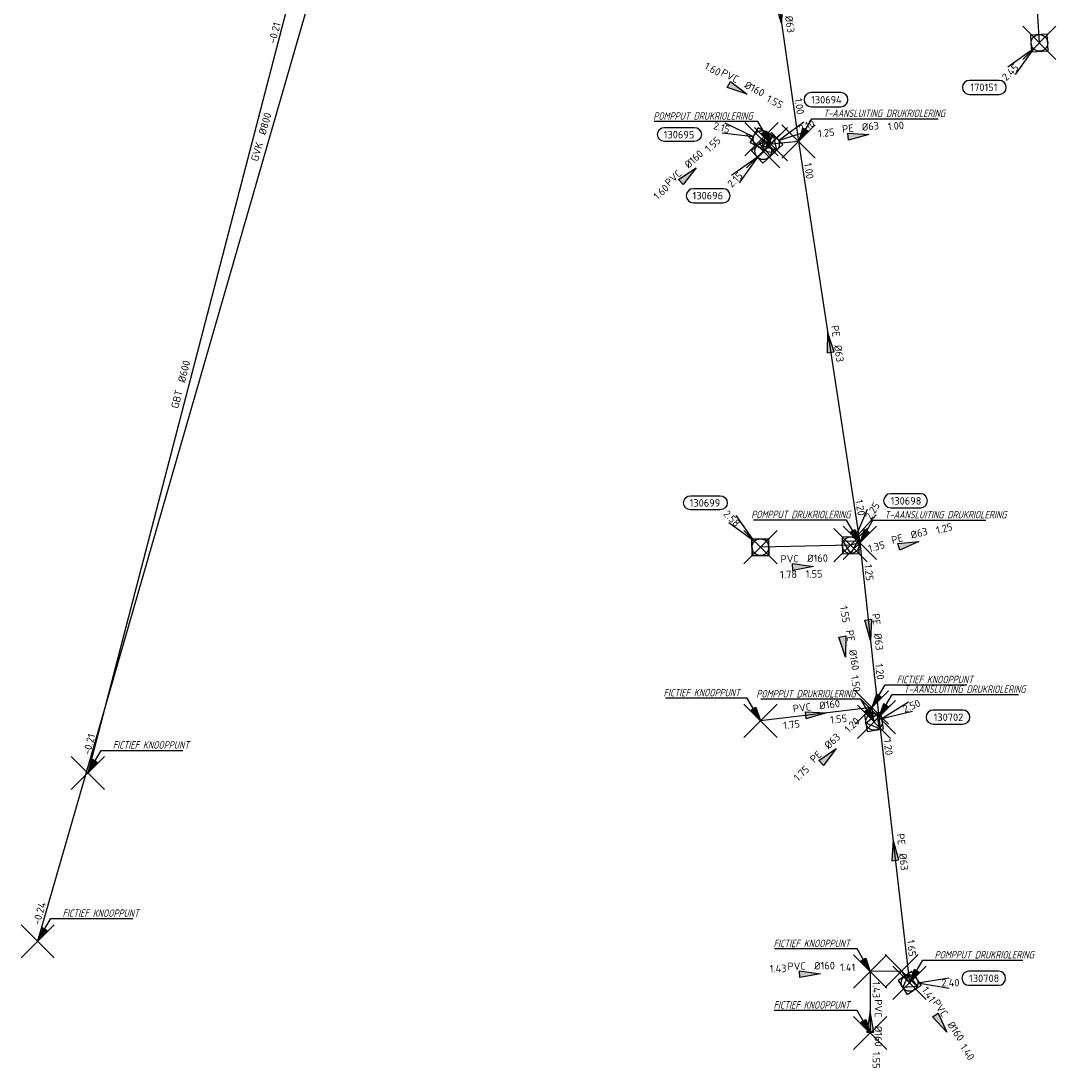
# Model space of a CAD drawing. Header units: metres. Extents: x 153343 to 157271, y 461673 to 467005.
# Tile 111 of 191: x 153586 to 153773, y 466186 to 466376. Entities that reach past the tile are written whole.
import ezdxf
from ezdxf.enums import TextEntityAlignment as Align
from ezdxf.lldxf.tags import DXFTag

# ---------------------------------------------------------------- set-up
doc = ezdxf.new("R2010")
doc.units = ezdxf.units.M
doc.header["$LTSCALE"] = 0.75
doc.header["$PDMODE"] = 3
doc.header["$PDSIZE"] = 3
doc.linetypes.add('RI-HWA_BETON', pattern=[11.4, 9, -2.4])
doc.layers.get('0').update_dxf_attribs({"lineweight": 25})
doc.layers.get('defpoints').update_dxf_attribs({"lineweight": 25})
for name, color, linetype in [('B-OI-RI-AANPIJLING', 1, 'Continuous'), ('B-OI-RI-DRUKLEIDING_TRANSPORTLEIDING_PE_160-G', 210, 'RI-PERS'), ('B-OI-RI-DRUKLEIDING_TRANSPORTLEIDING_PE_63-G', 210, 'RI-PERS'), ('B-OI-RI-DRUKLEIDING_TRANSPORTLEIDING_PVC_160-G', 210, 'RI-PERS'), ('B-OI-RI-HWA_PUTNUMMER-S @ 0.75', 151, 'Continuous'), ('B-OI-RI-HWA_TRANSPORTLEIDING_BETON_300-G', 151, 'RI-HWA_BETON'), ('B-OI-RI-PERSLEIDING_TRANSPORTLEIDING_GEWAPEND BETON_600-G', 210, 'RI-PERS'), ('B-OI-RI-PERSLEIDING_TRANSPORTLEIDING_GVK_800-G', 210, 'RI-PERS'), ('B-OI-RI-VWA_PUTNUMMER-S @ 0.75', 33, 'Continuous'), ('fictief knooppunt', 7, 'Continuous')]:
    doc.layers.add(name, color=color, linetype=linetype)
for name, color, linetype, lineweight in [('B-OI-RI-GWA_STROOMRICHTING-S @ 0.75', 11, 'Continuous', 25), ('B-OI-RI-HWA_RIOOLPUT_INSPECTIEPUT-S', 151, 'Continuous', 25), ('B-OI-RI-PERSLEIDING_RIOOLPUT_POMPPUT-S @ 0.75', 210, 'Continuous', 25), ('B-OI-RI-VWA_RIOOLPUT_INSPECTIEPUT_BETON-S', 33, 'Continuous', 25), ('B-OI-RI-VWA_STROOMRICHTING-S @ 0.75', 33, 'Continuous', 25), ('N-OI-RI-BIJZONDERDERHEDEN-T18', 134, 'Continuous', 18)]:
    doc.layers.add(name, color=color, linetype=linetype, lineweight=lineweight)
for name, color, linetype, plot in [('inspectieput', 7, 'Continuous', False), ('pompput drukriolering', 7, 'Continuous', False), ('t-aansluiting drukriolering', 7, 'Continuous', False)]:
    doc.layers.add(name, color=color, linetype=linetype, plot=plot)
doc.styles.add('NLCS-ISO', font='isocpeur.ttf')
doc.styles.add('NLCS-ISO-M750-T18_CURSIEF', font='NLCS-ISO.ttf', dxfattribs={"oblique": 15, "height": 1.35})
doc.styles.get("Standard").update_dxf_attribs({"font": 'txt.shx'})
tags = doc.linetypes.add('RI-PERS', pattern='A,7,-2,["P",Standard,S=1.8,R=0,X=-0.5,Y=-0.9],-2,7,-2,[102,NLCS.SHX,S=1,R=180,X=0,Y=0],-2', length=22).pattern_tags.tags
tags[6] = DXFTag(74, 10)

# ---------------------------------------------------------------- blocks, each defined once
blk = doc.blocks.new('*U2300')
at = {"ltscale": 0.1, "style": 'NLCS-ISO'}
for tag, p in [('MAT', (-1, 0.5000000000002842)), ('BOBL', (-191.1085016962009, 9.357295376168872e-14))]:
    blk.add_attdef(tag, text='', height=1.8, dxfattribs=at).set_placement(p, align=Align.BOTTOM_RIGHT)
for tag, p in [('DIA', (1, 0.5000000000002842)), ('BOBR', (190.1624703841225, -0.1247023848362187))]:
    blk.add_attdef(tag, text='', height=1.8, dxfattribs=at).set_placement(p, align=Align.BOTTOM_LEFT)
at = {"layer": 'defpoints', "ltscale": 0.1, "style": 'NLCS-ISO', "flags": 1}
blk.add_attdef('JVA', text='', height=1.8, dxfattribs=at).set_placement((0, -0.9999999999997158), align=Align.TOP_CENTER)
blk = doc.blocks.new('*U80')
at = {"ltscale": 0.1}
blk.add_hatch(color=256, dxfattribs=at).paths.add_polyline_path([(-2.500000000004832, 0), (2.500000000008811, -0.8333333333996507), (2.500000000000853, 0.8333333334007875)])
at = {"ltscale": 0.1, "flags": 128}
blk.add_lwpolyline([(-2.500000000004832, 0), (2.500000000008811, -0.8333333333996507), (2.500000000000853, 0.8333333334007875)], close=True, dxfattribs=at)
at = {"ltscale": 0.1, "style": 'NLCS-ISO'}
for tag, p in [('MAT', (-1, 0.5000000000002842)), ('BOBL', (-5.662221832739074, 1.144560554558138e-13))]:
    blk.add_attdef(tag, text='', height=1.8, dxfattribs=at).set_placement(p, align=Align.BOTTOM_RIGHT)
for tag, p in [('DIA', (1, 0.5000000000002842)), ('BOBR', (7.216235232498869, 0.003202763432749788))]:
    blk.add_attdef(tag, text='', height=1.8, dxfattribs=at).set_placement(p, align=Align.BOTTOM_LEFT)
at = {"layer": 'defpoints', "ltscale": 0.1, "style": 'NLCS-ISO', "flags": 1}
blk.add_attdef('JVA', text='', height=1.8, dxfattribs=at).set_placement((0, -0.9999999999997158), align=Align.TOP_CENTER)
blk = doc.blocks.new('*U66')
at = {"ltscale": 0.1}
blk.add_hatch(color=256, dxfattribs=at).paths.add_polyline_path([(2.500000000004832, 0), (-2.500000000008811, -0.8333333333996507), (-2.500000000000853, 0.8333333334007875)])
at = {"ltscale": 0.1, "flags": 128}
blk.add_lwpolyline([(2.500000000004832, 0), (-2.500000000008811, -0.8333333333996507), (-2.500000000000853, 0.8333333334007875)], close=True, dxfattribs=at)
at = {"ltscale": 0.1, "style": 'NLCS-ISO'}
for tag, p in [('MAT', (-1, 0.5000000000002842)), ('BOBL', (-5.662221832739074, 1.144560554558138e-13))]:
    blk.add_attdef(tag, text='', height=1.8, dxfattribs=at).set_placement(p, align=Align.BOTTOM_RIGHT)
for tag, p in [('DIA', (1, 0.5000000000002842)), ('BOBR', (7.216235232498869, 0.003202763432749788))]:
    blk.add_attdef(tag, text='', height=1.8, dxfattribs=at).set_placement(p, align=Align.BOTTOM_LEFT)
at = {"layer": 'defpoints', "ltscale": 0.1, "style": 'NLCS-ISO', "flags": 1}
blk.add_attdef('JVA', text='', height=1.8, dxfattribs=at).set_placement((0, -0.9999999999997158), align=Align.TOP_CENTER)
blk = doc.blocks.new('*U2224')
at = {"ltscale": 0.1}
blk.add_hatch(color=256, dxfattribs=at).paths.add_polyline_path([(2.500000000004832, 0), (-2.500000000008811, -0.8333333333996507), (-2.500000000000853, 0.8333333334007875)])
at = {"ltscale": 0.1, "flags": 128}
blk.add_lwpolyline([(2.500000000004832, 0), (-2.500000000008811, -0.8333333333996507), (-2.500000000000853, 0.8333333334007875)], close=True, dxfattribs=at)
at = {"ltscale": 0.1, "style": 'NLCS-ISO'}
for tag, p in [('MAT', (-1, 0.5000000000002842)), ('BOBL', (-4.154270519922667, -3.239999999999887))]:
    blk.add_attdef(tag, text='', height=1.8, dxfattribs=at).set_placement(p, align=Align.BOTTOM_RIGHT)
for tag, p in [('DIA', (1, 0.5000000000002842)), ('BOBR', (3.208284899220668, -3.242441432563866))]:
    blk.add_attdef(tag, text='', height=1.8, dxfattribs=at).set_placement(p, align=Align.BOTTOM_LEFT)
at = {"layer": 'defpoints', "ltscale": 0.1, "style": 'NLCS-ISO', "flags": 1}
blk.add_attdef('JVA', text='', height=1.8, dxfattribs=at).set_placement((0, -0.9999999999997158), align=Align.TOP_CENTER)
blk = doc.blocks.new('*U2222')
at = {"ltscale": 0.1}
blk.add_hatch(color=256, dxfattribs=at).paths.add_polyline_path([(-2.500000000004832, 0), (2.500000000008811, -0.8333333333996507), (2.500000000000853, 0.8333333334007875)])
at = {"ltscale": 0.1, "flags": 128}
blk.add_lwpolyline([(-2.500000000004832, 0), (2.500000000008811, -0.8333333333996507), (2.500000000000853, 0.8333333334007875)], close=True, dxfattribs=at)
at = {"ltscale": 0.1, "style": 'NLCS-ISO'}
for tag, p in [('MAT', (-1, 0.5000000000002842)), ('BOBL', (-22.82243811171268, 1.125236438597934e-13))]:
    blk.add_attdef(tag, text='', height=1.8, dxfattribs=at).set_placement(p, align=Align.BOTTOM_RIGHT)
for tag, p in [('DIA', (1, 0.5000000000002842)), ('BOBR', (21.87644792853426, -0.007046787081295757))]:
    blk.add_attdef(tag, text='', height=1.8, dxfattribs=at).set_placement(p, align=Align.BOTTOM_LEFT)
at = {"layer": 'defpoints', "ltscale": 0.1, "style": 'NLCS-ISO', "flags": 1}
blk.add_attdef('JVA', text='', height=1.8, dxfattribs=at).set_placement((0, -0.9999999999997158), align=Align.TOP_CENTER)
blk = doc.blocks.new('*U2230')
at = {"ltscale": 0.1}
blk.add_hatch(color=256, dxfattribs=at).paths.add_polyline_path([(2.500000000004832, 0), (-2.500000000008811, -0.8333333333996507), (-2.500000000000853, 0.8333333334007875)])
at = {"ltscale": 0.1, "flags": 128}
blk.add_lwpolyline([(2.500000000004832, 0), (-2.500000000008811, -0.8333333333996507), (-2.500000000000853, 0.8333333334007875)], close=True, dxfattribs=at)
at = {"ltscale": 0.1, "style": 'NLCS-ISO'}
for tag, p in [('MAT', (-1, 0.5000000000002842)), ('BOBL', (-1.511543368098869, -3.239999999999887))]:
    blk.add_attdef(tag, text='', height=1.8, dxfattribs=at).set_placement(p, align=Align.BOTTOM_RIGHT)
for tag, p in [('DIA', (1, 0.5000000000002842)), ('BOBR', (0.5655583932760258, -3.240593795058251))]:
    blk.add_attdef(tag, text='', height=1.8, dxfattribs=at).set_placement(p, align=Align.BOTTOM_LEFT)
at = {"layer": 'defpoints', "ltscale": 0.1, "style": 'NLCS-ISO', "flags": 1}
blk.add_attdef('JVA', text='', height=1.8, dxfattribs=at).set_placement((0, -0.9999999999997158), align=Align.TOP_CENTER)
blk = doc.blocks.new('*U2229')
at = {"ltscale": 0.1}
blk.add_hatch(color=256, dxfattribs=at).paths.add_polyline_path([(2.500000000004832, 0), (-2.500000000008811, -0.8333333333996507), (-2.500000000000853, 0.8333333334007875)])
at = {"ltscale": 0.1, "flags": 128}
blk.add_lwpolyline([(2.500000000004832, 0), (-2.500000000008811, -0.8333333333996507), (-2.500000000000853, 0.8333333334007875)], close=True, dxfattribs=at)
at = {"ltscale": 0.1, "style": 'NLCS-ISO'}
for tag, p in [('MAT', (-1, 0.5000000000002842)), ('BOBL', (-11.77454472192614, 1.137677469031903e-13))]:
    blk.add_attdef(tag, text='', height=1.8, dxfattribs=at).set_placement(p, align=Align.BOTTOM_RIGHT)
for tag, p in [('DIA', (1, 0.5000000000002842)), ('BOBR', (8.270775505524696, 0.002465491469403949))]:
    blk.add_attdef(tag, text='', height=1.8, dxfattribs=at).set_placement(p, align=Align.BOTTOM_LEFT)
at = {"layer": 'defpoints', "ltscale": 0.1, "style": 'NLCS-ISO', "flags": 1}
blk.add_attdef('JVA', text='', height=1.8, dxfattribs=at).set_placement((0, -0.9999999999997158), align=Align.TOP_CENTER)
blk = doc.blocks.new('*U2223')
at = {"ltscale": 0.1}
blk.add_hatch(color=256, dxfattribs=at).paths.add_polyline_path([(-2.500000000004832, 0), (2.500000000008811, -0.8333333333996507), (2.500000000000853, 0.8333333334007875)])
at = {"ltscale": 0.1, "flags": 128}
blk.add_lwpolyline([(-2.500000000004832, 0), (2.500000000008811, -0.8333333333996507), (2.500000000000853, 0.8333333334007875)], close=True, dxfattribs=at)
at = {"ltscale": 0.1, "style": 'NLCS-ISO'}
for tag, p in [('MAT', (-1, 0.5000000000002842)), ('BOBL', (-39.50200525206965, 1.10645358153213e-13))]:
    blk.add_attdef(tag, text='', height=1.8, dxfattribs=at).set_placement(p, align=Align.BOTTOM_RIGHT)
for tag, p in [('DIA', (1, 0.5000000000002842)), ('BOBR', (38.55601099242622, -0.01870814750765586))]:
    blk.add_attdef(tag, text='', height=1.8, dxfattribs=at).set_placement(p, align=Align.BOTTOM_LEFT)
at = {"layer": 'defpoints', "ltscale": 0.1, "style": 'NLCS-ISO', "flags": 1}
blk.add_attdef('JVA', text='', height=1.8, dxfattribs=at).set_placement((0, -0.9999999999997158), align=Align.TOP_CENTER)
blk = doc.blocks.new('*U2231')
at = {"ltscale": 0.1}
blk.add_hatch(color=256, dxfattribs=at).paths.add_polyline_path([(2.500000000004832, 0), (-2.500000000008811, -0.8333333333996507), (-2.500000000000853, 0.8333333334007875)])
at = {"ltscale": 0.1, "flags": 128}
blk.add_lwpolyline([(2.500000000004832, 0), (-2.500000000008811, -0.8333333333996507), (-2.500000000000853, 0.8333333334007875)], close=True, dxfattribs=at)
at = {"ltscale": 0.1, "style": 'NLCS-ISO'}
for tag, p in [('MAT', (-1, 0.5000000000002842)), ('BOBL', (-21.92011967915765, 1.126252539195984e-13))]:
    blk.add_attdef(tag, text='', height=1.8, dxfattribs=at).set_placement(p, align=Align.BOTTOM_RIGHT)
for tag, p in [('DIA', (1, 0.5000000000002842)), ('BOBR', (20.97412971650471, -0.006415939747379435))]:
    blk.add_attdef(tag, text='', height=1.8, dxfattribs=at).set_placement(p, align=Align.BOTTOM_LEFT)
at = {"layer": 'defpoints', "ltscale": 0.1, "style": 'NLCS-ISO', "flags": 1}
blk.add_attdef('JVA', text='', height=1.8, dxfattribs=at).set_placement((0, -0.9999999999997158), align=Align.TOP_CENTER)
blk = doc.blocks.new('*U2247')
at = {"ltscale": 0.1, "style": 'NLCS-ISO'}
for tag, p in [('MAT', (-1, 0.5000000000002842)), ('BOBL', (-86.3323820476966, 1.053717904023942e-13))]:
    blk.add_attdef(tag, text='', height=1.8, dxfattribs=at).set_placement(p, align=Align.BOTTOM_RIGHT)
for tag, p in [('DIA', (1, 0.5000000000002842)), ('BOBR', (85.38637634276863, -0.05144915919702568))]:
    blk.add_attdef(tag, text='', height=1.8, dxfattribs=at).set_placement(p, align=Align.BOTTOM_LEFT)
at = {"layer": 'defpoints', "ltscale": 0.1, "style": 'NLCS-ISO', "flags": 1}
blk.add_attdef('JVA', text='', height=1.8, dxfattribs=at).set_placement((0, -0.9999999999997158), align=Align.TOP_CENTER)
blk = doc.blocks.new('B-SRI-PUT_HWA-SO')
at = {"lineweight": -3, "flags": 128}
blk.add_lwpolyline([(-1.999999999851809, -2.00000000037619), (2.000000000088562, -2.000000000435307), (2.000000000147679, 1.99999999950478), (-2.00000000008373, 1.999999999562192)], close=True, dxfattribs=at)
at = {"lineweight": -3}
blk.add_circle((0, 0), 1.999999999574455, dxfattribs=at)
blk = doc.blocks.new('*U241')
for q in [(-7.601397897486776, -5.833630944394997), (-5.833630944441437, -7.601397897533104)]:
    blk.add_line((-1.414213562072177, -1.414213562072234), q)
blk.add_lwpolyline([(-16.8101220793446, -12.39118641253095), (-9.652067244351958, -12.39118641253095, 0.9999999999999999), (-9.652067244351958, -9.006816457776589), (-16.8101220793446, -9.006816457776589, 0.9999999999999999)], format="xyb", close=True)
at = {"ltscale": 0.1, "style": 'NLCS-ISO'}
blk.add_attdef('PUTHGT', text='', height=1.8, rotation=44.99999999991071, dxfattribs=at).set_placement((-8.442832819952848, -8.482353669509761), align=Align.MIDDLE_LEFT)
blk.add_attdef('PUTNR', text='', height=1.8, dxfattribs=at).set_placement((-13.33333333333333, -8.866666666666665), align=Align.MIDDLE_CENTER)
blk = doc.blocks.new('B-SRI-PUT_POMPPUT-SO')
at = {"lineweight": -3, "flags": 128}
blk.add_lwpolyline([(-1.999999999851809, -2.00000000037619), (2.000000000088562, -2.000000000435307), (2.000000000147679, 1.99999999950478), (-2.00000000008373, 1.999999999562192)], close=True, dxfattribs=at)
at = {"ltscale": 0.1, "flags": 128}
blk.add_lwpolyline([(-1.743037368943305, -0.9807245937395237), (3.183231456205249e-11, 1.999999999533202), (1.743037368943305, -0.9807245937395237)], close=True, dxfattribs=at)
at = {"lineweight": -3}
blk.add_circle((0, 0), 1.999999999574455, dxfattribs=at)
blk = doc.blocks.new('*U283')
for q in [(9.499999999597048, 1.250000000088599), (9.49999999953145, -1.250000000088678)]:
    blk.add_line((1.999999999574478, 4.04121180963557e-14), q)
blk.add_lwpolyline([(21.40806951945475, 2.814195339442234), (14.2500146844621, 2.814195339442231, 0.9999999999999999), (14.2500146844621, -0.5701746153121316), (21.40806951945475, -0.5701746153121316, 0.9999999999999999)], format="xyb", close=True)
at = {"ltscale": 0.1, "style": 'NLCS-ISO'}
blk.add_attdef('PUTHGT', text='', height=1.8, rotation=359.9999999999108, dxfattribs=at).set_placement((7.64791413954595, 0.02794546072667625), align=Align.MIDDLE_LEFT)
blk.add_attdef('PUTNR', text='', height=1.8, dxfattribs=at).set_placement((17.93128077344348, 1.089675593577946), align=Align.MIDDLE_CENTER)
blk = doc.blocks.new('*U284')
for q in [(8.265761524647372, 4.846615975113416), (9.238141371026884, 2.54347085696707)]:
    blk.add_line((1.84251609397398, 0.7779038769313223), q)
blk.add_lwpolyline([(21.37589452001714, 2.837164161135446), (14.2178396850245, 2.837164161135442, 0.9999999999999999), (14.2178396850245, -0.5472057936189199), (21.37589452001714, -0.5472057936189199, 0.9999999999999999)], format="xyb", close=True)
at = {"ltscale": 0.1, "style": 'NLCS-ISO'}
blk.add_attdef('PUTHGT', text='', height=1.8, rotation=22.88930166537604, dxfattribs=at).set_placement((7.034833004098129, 3.000416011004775), align=Align.MIDDLE_LEFT)
blk.add_attdef('PUTNR', text='', height=1.8, dxfattribs=at).set_placement((17.89910577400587, 1.112644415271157), align=Align.MIDDLE_CENTER)
blk = doc.blocks.new('*U260')
for q in [(-5.833630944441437, 7.601397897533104), (-7.601397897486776, 5.833630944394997)]:
    blk.add_line((-1.414213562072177, 1.414213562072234), q)
blk.add_lwpolyline([(-16.8101220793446, 12.39118641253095), (-9.652067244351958, 12.39118641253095, -0.9999999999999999), (-9.652067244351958, 9.006816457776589), (-16.8101220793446, 9.006816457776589, -0.9999999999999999)], format="xyb", close=True)
at = {"ltscale": 0.1, "style": 'NLCS-ISO'}
blk.add_attdef('PUTNR', text='', height=1.8, dxfattribs=at).set_placement((-13.33333333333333, 10.66666666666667), align=Align.MIDDLE_CENTER)
blk.add_attdef('PUTHGT', text='', height=1.8, rotation=315.0000000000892, dxfattribs=at).set_placement((-8.442832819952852, 8.482353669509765), align=Align.MIDDLE_LEFT)
blk = doc.blocks.new('*U285')
for q in [(4.058422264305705, 8.679960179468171), (6.165613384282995, 7.33469233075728)]:
    blk.add_line((1.076214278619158, 1.685752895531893), q)
blk.add_lwpolyline([(16.8101220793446, 12.39118641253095), (9.652067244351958, 12.39118641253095, 0.9999999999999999), (9.652067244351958, 9.006816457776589), (16.8101220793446, 9.006816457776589, 0.9999999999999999)], format="xyb", close=True)
at = {"ltscale": 0.1, "style": 'NLCS-ISO'}
blk.add_attdef('PUTHGT', text='', height=1.8, rotation=57.44512364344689, dxfattribs=at).set_placement((4.091842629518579, 6.461284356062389), align=Align.MIDDLE_LEFT)
blk.add_attdef('PUTNR', text='', height=1.8, dxfattribs=at).set_placement((13.33333333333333, 10.66666666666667), align=Align.MIDDLE_CENTER)
blk = doc.blocks.new('*U274')
for q in [(-7.601397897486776, -5.833630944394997), (-5.833630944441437, -7.601397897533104)]:
    blk.add_line((-1.414213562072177, -1.414213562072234), q)
blk.add_lwpolyline([(-16.8101220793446, -12.39118641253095), (-9.652067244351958, -12.39118641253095, 0.9999999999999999), (-9.652067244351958, -9.006816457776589), (-16.8101220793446, -9.006816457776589, 0.9999999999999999)], format="xyb", close=True)
at = {"ltscale": 0.1, "style": 'NLCS-ISO'}
blk.add_attdef('PUTHGT', text='', height=1.8, rotation=44.99999999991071, dxfattribs=at).set_placement((-8.442832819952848, -8.482353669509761), align=Align.MIDDLE_LEFT)
blk.add_attdef('PUTNR', text='', height=1.8, dxfattribs=at).set_placement((-13.33333333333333, -8.866666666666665), align=Align.MIDDLE_CENTER)
blk = doc.blocks.new('*U275')
for q in [(-8.786406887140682, 3.822506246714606), (-9.476149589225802, 1.41953828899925)]:
    blk.add_line((-1.922374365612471, 0.5517941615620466), q)
blk.add_lwpolyline([(-23.32333072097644, 2.809439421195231), (-16.1652758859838, 2.809439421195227, -0.9999999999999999), (-16.1652758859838, -0.5749305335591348), (-23.32333072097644, -0.5749305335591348, -0.9999999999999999)], format="xyb", close=True)
at = {"ltscale": 0.1, "style": 'NLCS-ISO'}
blk.add_attdef('PUTHGT', text='', height=1.8, rotation=343.9845185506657, dxfattribs=at).set_placement((-11.49569560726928, 3.32877339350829), align=Align.MIDDLE_LEFT)
blk.add_attdef('PUTNR', text='', height=1.8, dxfattribs=at).set_placement((-19.84654197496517, 1.084919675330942), align=Align.MIDDLE_CENTER)
blk = doc.blocks.new('*U276')
for q in [(7.91904864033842, 5.394549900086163), (9.0449686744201, 3.162442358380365)]:
    blk.add_line((1.785686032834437, 0.9007360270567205), q)
blk.add_lwpolyline([(16.8101220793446, 12.39118641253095), (9.652067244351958, 12.39118641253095, 0.9999999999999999), (9.652067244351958, 9.006816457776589), (16.8101220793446, 9.006816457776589, 0.9999999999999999)], format="xyb", close=True)
at = {"ltscale": 0.1, "style": 'NLCS-ISO'}
blk.add_attdef('PUTNR', text='', height=1.8, dxfattribs=at).set_placement((13.33333333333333, 10.66666666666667), align=Align.MIDDLE_CENTER)
blk.add_attdef('PUTHGT', text='', height=1.8, rotation=26.76729777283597, dxfattribs=at).set_placement((6.815800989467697, 3.469326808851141), align=Align.MIDDLE_LEFT)
blk = doc.blocks.new('B-SRI-PUT_VWA-SO')
at = {"flags": 128}
blk.add_lwpolyline([(-2.00008364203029, 2.000083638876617), (1.99991635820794, 2.000083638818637), (1.999916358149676, -1.99991636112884), (-2.000083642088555, -1.999916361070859)], close=True, dxfattribs=at)
at = {"lineweight": -3, "flags": 128}
blk.add_lwpolyline([(2.000083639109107, -1.99991635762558), (1.99991635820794, 2.000083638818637), (-2.000083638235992, 1.999916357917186), (-1.999916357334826, -2.000083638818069)], close=True, dxfattribs=at)
at = {"lineweight": -3}
blk.add_circle((0, 0), 1.999999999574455, dxfattribs=at)

msp = doc.modelspace()

# ---------------------------------------------------------------- linework, layer by layer
at = {"layer": 'B-OI-RI-AANPIJLING', "transparency": 33554610, "flags": 128}
for points in [[(153721.4000002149, 466353.5299999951), (153719.6958464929, 466355.4289365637), (153720.5758312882, 466355.9447143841), (153721.4000002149, 466353.5299999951), (153720.4291671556, 466355.858751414), (153720.2825030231, 466355.772788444), (153721.4000002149, 466353.5299999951), (153719.989174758, 466355.6008625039), (153719.8425106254, 466355.5148995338), (153721.4000002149, 466353.5299999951), (153719.0062002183, 466357.614137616), (153700.3191229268, 466357.614137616)], [(153726.3400002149, 466354.0199999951), (153728.0441539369, 466355.9189365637), (153727.1641691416, 466356.4347143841), (153726.3400002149, 466354.0199999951), (153727.3108332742, 466356.348751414), (153727.4574974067, 466356.2627884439), (153726.3400002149, 466354.0199999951), (153727.7508256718, 466356.0908625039), (153727.8974898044, 466356.0048995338), (153726.3400002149, 466354.0199999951), (153728.7338002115, 466358.104137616), (153751.5678514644, 466358.104137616)], [(153737.4000002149, 466281.5999999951), (153735.6958464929, 466283.4989365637), (153736.5758312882, 466284.014714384), (153737.4000002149, 466281.5999999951), (153736.4291671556, 466283.9287514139), (153736.2825030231, 466283.8427884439), (153737.4000002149, 466281.5999999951), (153735.989174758, 466283.6708625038), (153735.8425106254, 466283.5848995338), (153737.4000002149, 466281.5999999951), (153735.0062002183, 466285.684137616), (153718.2530291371, 466285.684137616)], [(153737.4, 466281.6), (153739.104153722, 466283.4989365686), (153738.2241689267, 466284.0147143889), (153737.4, 466281.6), (153738.3708330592, 466283.9287514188), (153738.5174971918, 466283.8427884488), (153737.4, 466281.6), (153738.8108254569, 466283.6708625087), (153738.9574895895, 466283.5848995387), (153737.4, 466281.6), (153739.7937999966, 466285.6841376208), (153760.1393057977, 466285.6841376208)], [(153739.5800002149, 466251.8599999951), (153741.2841539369, 466253.7589365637), (153740.4041691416, 466254.2747143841), (153739.5800002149, 466251.8599999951), (153740.5508332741, 466254.188751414), (153740.6974974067, 466254.1027884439), (153739.5800002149, 466251.8599999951), (153740.9908256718, 466253.9308625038), (153741.1374898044, 466253.8448995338), (153739.5800002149, 466251.8599999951), (153741.9738002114, 466255.944137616), (153756.7359148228, 466255.944137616)], [(153719.4800002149, 466249.4999999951), (153717.7758464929, 466251.3989365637), (153718.6558312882, 466251.9147143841), (153719.4800002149, 466249.4999999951), (153718.5091671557, 466251.828751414), (153718.3625030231, 466251.7427884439), (153719.4800002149, 466249.4999999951), (153718.069174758, 466251.5708625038), (153717.9225106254, 466251.4848995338), (153719.4800002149, 466249.4999999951), (153717.0862002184, 466253.584137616), (153702.3615710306, 466253.584137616)], [(153739.9800002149, 466249.2899999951), (153738.2758464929, 466251.1889365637), (153739.1558312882, 466251.704714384), (153739.9800002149, 466249.2899999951), (153739.0091671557, 466251.6187514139), (153738.8625030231, 466251.5327884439), (153739.9800002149, 466249.2899999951), (153738.569174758, 466251.3608625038), (153738.4225106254, 466251.2748995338), (153739.9800002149, 466249.2899999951), (153737.5862002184, 466253.374137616), (153719.5406683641, 466253.374137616)], [(153740.8500002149, 466250.1199999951), (153742.5541539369, 466252.0189365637), (153741.6741691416, 466252.5347143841), (153740.8500002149, 466250.1199999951), (153741.8208332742, 466252.448751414), (153741.9674974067, 466252.3627884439), (153740.8500002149, 466250.1199999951), (153742.2608256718, 466252.1908625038), (153742.4074898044, 466252.1048995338), (153740.8500002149, 466250.1199999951), (153743.2438002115, 466254.204137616), (153766.0514919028, 466254.204137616)], [(153598.1600002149, 466240.0599999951), (153599.8641539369, 466241.9589365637), (153598.9841691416, 466242.4747143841), (153598.1600002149, 466240.0599999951), (153599.1308332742, 466242.388751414), (153599.2774974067, 466242.3027884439), (153598.1600002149, 466240.0599999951), (153599.5708256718, 466242.1308625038), (153599.7174898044, 466242.0448995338), (153598.1600002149, 466240.0599999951), (153600.5538002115, 466244.144137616), (153615.3122284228, 466244.144137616)], [(153589.1000002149, 466209.6999999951), (153590.8041539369, 466211.5989365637), (153589.9241691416, 466212.1147143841), (153589.1000002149, 466209.6999999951), (153590.0708332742, 466212.028751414), (153590.2174974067, 466211.9427884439), (153589.1000002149, 466209.6999999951), (153590.5108256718, 466211.7708625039), (153590.6574898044, 466211.6848995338), (153589.1000002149, 466209.6999999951), (153591.4938002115, 466213.784137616), (153606.2864874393, 466213.784137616)], [(153739.3100002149, 466204.2399999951), (153737.6058464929, 466206.1389365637), (153738.4858312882, 466206.6547143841), (153739.3100002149, 466204.2399999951), (153738.3391671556, 466206.568751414), (153738.1925030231, 466206.4827884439), (153739.3100002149, 466204.2399999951), (153737.899174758, 466206.3108625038), (153737.7525106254, 466206.2248995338), (153739.3100002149, 466204.2399999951), (153736.9162002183, 466208.324137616), (153722.0006206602, 466208.324137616)], [(153746.4000002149, 466202.1999999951), (153748.1041539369, 466204.0989365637), (153747.2241691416, 466204.6147143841), (153746.4000002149, 466202.1999999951), (153747.3708332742, 466204.528751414), (153747.5174974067, 466204.4427884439), (153746.4000002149, 466202.1999999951), (153747.8108256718, 466204.2708625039), (153747.9574898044, 466204.1848995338), (153746.4000002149, 466202.1999999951), (153748.7938002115, 466206.284137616), (153766.8393320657, 466206.284137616)], [(153739.3099997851, 466193.1499999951), (153737.6058460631, 466195.0489365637), (153738.4858308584, 466195.5647143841), (153739.3099997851, 466193.1499999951), (153738.3391667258, 466195.478751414), (153738.1925025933, 466195.3927884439), (153739.3099997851, 466193.1499999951), (153737.8991743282, 466195.2208625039), (153737.7525101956, 466195.1348995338), (153739.3099997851, 466193.1499999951), (153736.9161997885, 466197.234137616), (153721.9902223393, 466197.234137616)]]:
    msp.add_lwpolyline(points, dxfattribs=at)
at = {"layer": 'B-OI-RI-DRUKLEIDING_TRANSPORTLEIDING_PE_160-G', "transparency": 33554610}
msp.add_line((153739.98, 466249.29), (153739.58, 466251.86), dxfattribs=at)
at = {"layer": 'B-OI-RI-DRUKLEIDING_TRANSPORTLEIDING_PE_63-G', "transparency": 33554610}
for p, q in [((153719.74, 466400.44), (153726.34, 466354.02)), ((153726.34, 466354.02), (153721.4, 466353.53)), ((153726.34, 466354.02), (153737.4, 466281.6)), ((153737.4, 466281.6), (153735.75, 466281.16)), ((153737.4, 466281.6), (153740.85, 466250.12)), ((153740.85, 466250.12), (153739.98, 466249.29)), ((153740.85, 466250.12), (153746.4, 466202.2))]:
    msp.add_line(p, q, dxfattribs=at)
at = {"layer": 'B-OI-RI-DRUKLEIDING_TRANSPORTLEIDING_PVC_160-G', "transparency": 33554610}
for p, q in [((153721.4, 466353.53), (153719.69, 466354.43)), ((153721.4, 466353.53), (153720, 466352.24)), ((153735.75, 466281.16), (153719.48, 466280.8)), ((153739.58, 466251.86), (153719.48, 466249.5)), ((153744.97, 466204.34), (153739.31, 466204.24)), ((153739.31, 466204.24), (153739.31, 466193.15)), ((153746.4, 466202.2), (153744.97, 466204.34))]:
    msp.add_line(p, q, dxfattribs=at)
at = {"layer": 'B-OI-RI-HWA_TRANSPORTLEIDING_BETON_300-G', "transparency": 33554610}
msp.add_line((153769.81, 466371.78), (153766.8, 466419.69), dxfattribs=at)
at = {"layer": 'B-OI-RI-PERSLEIDING_TRANSPORTLEIDING_GEWAPEND BETON_600-G', "transparency": 33554610}
msp.add_line((153634.3, 466378.94), (153598.16, 466240.06), dxfattribs=at)
at = {"layer": 'B-OI-RI-PERSLEIDING_TRANSPORTLEIDING_GVK_800-G', "transparency": 33554610}
msp.add_line((153672.4, 466498.6), (153589.1, 466209.7), dxfattribs=at)
at = {"layer": 'fictief knooppunt', "color": 0, "transparency": 33554610}
for p in [(153739.58, 466251.86), (153719.48, 466249.5), (153598.16, 466240.06), (153589.1, 466209.7), (153739.31, 466204.24), (153744.97, 466204.34), (153739.31, 466193.15)]:
    msp.add_point(p, dxfattribs=at)
at = {"layer": 'inspectieput', "color": 0, "transparency": 33554610}
for p in [(153769.81, 466371.78), (153719.69, 466354.43), (153720, 466352.24), (153719.48, 466280.8)]:
    msp.add_point(p, dxfattribs=at)
at = {"layer": 'inspectieput'}
for p in [(153769.81, 466371.78), (153769.81, 466371.78), (153719.69, 466354.43), (153719.69, 466354.43), (153720, 466352.24), (153720, 466352.24), (153719.48, 466280.8), (153719.48, 466280.8)]:
    msp.add_point(p, dxfattribs=at)
at = {"layer": 'pompput drukriolering', "color": 0, "transparency": 33554610}
for p in [(153721.4, 466353.53), (153735.75, 466281.16), (153739.98, 466249.29), (153746.4, 466202.2)]:
    msp.add_point(p, dxfattribs=at)
at = {"layer": 't-aansluiting drukriolering', "color": 0, "transparency": 33554610}
for p in [(153726.34, 466354.02), (153737.4, 466281.6), (153740.85, 466250.12)]:
    msp.add_point(p, dxfattribs=at)

# ---------------------------------------------------------------- block references
at = {"layer": 'B-OI-RI-GWA_STROOMRICHTING-S @ 0.75', "color": 0, "transparency": 33554610}
ref = msp.add_blockref('*U2300', (153630.75, 466354.1499999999), dxfattribs=dict(at, xscale=0.7499999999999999, yscale=0.7499999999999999, zscale=0.7499999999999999, rotation=73.91587366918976))
ref.add_attrib('MAT', 'GVK', dxfattribs={"layer": '0', "ltscale": 0.1, "height": 1.35, "rotation": 73.91587366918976, "style": 'NLCS-ISO'}).set_placement((153630.1818926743, 466353.5332512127), align=Align.BOTTOM_RIGHT)
ref.add_attrib('DIA', '%%c800', dxfattribs={"layer": '0', "ltscale": 0.1, "height": 1.35, "rotation": 73.91587366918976, "style": 'NLCS-ISO'}).set_placement((153630.5974653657, 466354.9745351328), align=Align.BOTTOM_LEFT)
ref.add_attrib('BOBL', '-0.24', dxfattribs={"layer": '0', "ltscale": 0.1, "height": 1.35, "rotation": 73.91587366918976, "style": 'NLCS-ISO'}).set_placement((153591.0402628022, 466216.4291947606), align=Align.BOTTOM_RIGHT)
at = {"layer": 'B-OI-RI-GWA_STROOMRICHTING-S @ 0.75', "color": 0, "transparency": 33554610, "xscale": 0.75, "yscale": 0.75, "zscale": 0.75, "rotation": 75.41372774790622}
msp.add_blockref('*U2247', (153616.23, 466309.4999999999), dxfattribs=at).add_auto_attribs({'MAT': 'GBT', 'DIA': '%%c600', 'BOBL': '-0.21', 'BOBR': '-0.21'})
at = {"layer": 'B-OI-RI-HWA_PUTNUMMER-S @ 0.75', "color": 0, "transparency": 33554610}
ref = msp.add_blockref('*U241', (153769.81, 466371.78), dxfattribs=dict(at, xscale=0.75, yscale=0.75, zscale=0.75))
ref.add_attrib('PUTNR', '170151', dxfattribs={"layer": '0', "ltscale": 0.1, "height": 1.35, "style": 'NLCS-ISO'}).set_placement((153759.81, 466363.78), align=Align.MIDDLE_CENTER)
ref.add_attrib('PUTHGT', '2.45', dxfattribs={"layer": '0', "ltscale": 0.1, "height": 1.35, "rotation": 44.99999999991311, "style": 'NLCS-ISO'}).set_placement((153763.3824159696, 466365.3227753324), align=Align.MIDDLE_LEFT)
at = {"layer": 'B-OI-RI-HWA_RIOOLPUT_INSPECTIEPUT-S', "transparency": 33554610, "xscale": 0.75, "yscale": 0.75, "zscale": 0.75, "rotation": 93.59494729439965}
msp.add_blockref('B-SRI-PUT_HWA-SO', (153769.81, 466371.7800000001), dxfattribs=at)
msp.add_blockref('B-SRI-PUT_HWA-SO', (153769.81, 466371.7800000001), dxfattribs=at)
msp.add_blockref('B-SRI-PUT_HWA-SO', (153769.81, 466371.7800000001), dxfattribs=at)
at = {"layer": 'B-OI-RI-PERSLEIDING_RIOOLPUT_POMPPUT-S @ 0.75', "color": 0, "transparency": 33554610}
for p, xscale, yscale, zscale, rotation in [((153721.4, 466353.53), 0.75, 0.75, 0.75, 222.6583545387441), ((153735.75, 466281.16), 0.75, 0.75, 0.75, 181.2675547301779), ((153739.98, 466249.29), 0.7499999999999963, 0.7499999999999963, 0.7499999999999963, 98.84665168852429), ((153746.4, 466202.2), 0.75, 0.75, 0.75, 123.7518086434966)]:
    msp.add_blockref('B-SRI-PUT_POMPPUT-SO', p, dxfattribs=dict(at, xscale=xscale, yscale=yscale, zscale=zscale, rotation=rotation))
at = {"layer": 'B-OI-RI-VWA_PUTNUMMER-S @ 0.75', "color": 0, "transparency": 33554610, "xscale": 0.75, "yscale": 0.75, "zscale": 0.75}
for name, p, values in [('*U276', (153721.4, 466353.53), {'PUTNR': '130694', 'PUTHGT': '2.10'}), ('*U275', (153719.69, 466354.43), {'PUTNR': '130695', 'PUTHGT': '2.15'}), ('*U260', (153719.48, 466280.8), {'PUTNR': '130699', 'PUTHGT': '2.58'}), ('*U285', (153735.75, 466281.16), {'PUTNR': '130698', 'PUTHGT': '2.25'}), ('*U284', (153739.98, 466249.29), {'PUTNR': '130702', 'PUTHGT': '2.50'}), ('*U283', (153746.4, 466202.2), {'PUTNR': '130708', 'PUTHGT': '2.40'})]:
    msp.add_blockref(name, p, dxfattribs=at).add_auto_attribs(values)
at = {"layer": 'B-OI-RI-VWA_PUTNUMMER-S @ 0.75', "color": 0, "transparency": 33554610}
ref = msp.add_blockref('*U274', (153720, 466352.24), dxfattribs=dict(at, xscale=0.75, yscale=0.75, zscale=0.75))
ref.add_attrib('PUTNR', '130696', dxfattribs={"layer": '0', "ltscale": 0.1, "height": 1.35, "style": 'NLCS-ISO'}).set_placement((153710, 466344.24), align=Align.MIDDLE_CENTER)
ref.add_attrib('PUTHGT', '2.15', dxfattribs={"layer": '0', "ltscale": 0.1, "height": 1.35, "rotation": 44.99999999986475, "style": 'NLCS-ISO'}).set_placement((153713.858794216, 466346.0691535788), align=Align.MIDDLE_LEFT)
at = {"layer": 'B-OI-RI-VWA_RIOOLPUT_INSPECTIEPUT_BETON-S', "transparency": 33554610, "xscale": 0.75, "yscale": 0.75, "zscale": 0.75}
for p, rotation in [((153719.69, 466354.4299999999), 332.2414593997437), ((153720, 466352.24), 42.65835453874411), ((153719.48, 466280.8), 1.2675547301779)]:
    msp.add_blockref('B-SRI-PUT_VWA-SO', p, dxfattribs=dict(at, rotation=rotation))
at = {"layer": 'B-OI-RI-VWA_STROOMRICHTING-S @ 0.75', "color": 0, "transparency": 33554610, "xscale": 0.75, "yscale": 0.75, "zscale": 0.75}
for name, p, rotation, values in [('*U2231', (153723.04, 466377.23), 278.0920825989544, {'MAT': 'PE', 'DIA': '%%c63', 'BOBL': '1.15', 'BOBR': '1.00'}), ('*U66', (153715.4561122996, 466363.425143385), 332.2414593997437, {'MAT': 'PVC', 'DIA': '%%c160', 'BOBL': '1.60', 'BOBR': '1.55'}), ('*U66', (153737.183358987, 466355.0623060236), 5.664655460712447, {'MAT': 'PE', 'DIA': '%%c63', 'BOBL': '1.25', 'BOBR': '1.00'}), ('*U66', (153706.5276978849, 466347.9809551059), 42.65835453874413, {'MAT': 'PVC', 'DIA': '%%c160', 'BOBL': '1.60', 'BOBR': '1.55'}), ('*U2223', (153731.87, 466317.81), 278.6831332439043, {'MAT': 'PE', 'DIA': '%%c63', 'BOBL': '1.00', 'BOBR': '1.20'}), ('*U66', (153746.2620202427, 466281.3491693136), 14.93141717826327, {'MAT': 'PE', 'DIA': '%%c63', 'BOBL': '1.35', 'BOBR': '1.25'}), ('*U2230', (153727.1924405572, 466277.2954354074), 1.26755473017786, {'MAT': 'PVC', 'DIA': '%%c160', 'BOBL': '1.78', 'BOBR': '1.55'}), ('*U2229', (153739.125, 466265.86), 276.2542791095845, {'MAT': 'PE', 'DIA': '%%c63', 'BOBL': '1.25', 'BOBR': '1.20'}), ('*U66', (153734.5603545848, 466262.8358341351), 278.8466516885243, {'MAT': 'PE', 'DIA': '%%c160', 'BOBL': '1.55', 'BOBR': '1.50'}), ('*U2224', (153729.53, 466250.68), 6.696605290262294, {'MAT': 'PVC', 'DIA': '%%c160', 'BOBL': '1.75', 'BOBR': '1.55'}), ('*U66', (153731.7979138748, 466243.1911780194), 43.65211272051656, {'MAT': 'PE', 'DIA': '%%c63', 'BOBL': '1.75', 'BOBR': '1.20'}), ('*U2222', (153743.625, 466226.16), 276.6064500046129, {'MAT': 'PE', 'DIA': '%%c63', 'BOBL': '1.20', 'BOBR': '1.65'}), ('*U66', (153728.4491690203, 466203.8015786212), 1.012187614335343, {'MAT': 'PVC', 'DIA': '%%c160', 'BOBL': '1.43', 'BOBR': '1.41'}), ('*U80', (153739.31, 466195.1929693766), 270, {'MAT': 'PVC', 'DIA': '%%c160', 'BOBL': '1.43', 'BOBR': '1.55'}), ('*U66', (153752.0800097, 466194.8528444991), 303.7518086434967, {'MAT': 'PVC', 'DIA': '%%c160', 'BOBL': '1.41', 'BOBR': '1.40'})]:
    msp.add_blockref(name, p, dxfattribs=dict(at, rotation=rotation)).add_auto_attribs(values)

# ---------------------------------------------------------------- texts
at = {"layer": 'N-OI-RI-BIJZONDERDERHEDEN-T18', "transparency": 33554610, "style": 'NLCS-ISO-M750-T18_CURSIEF', "oblique": 15, "width": 0.8}
for s, p in [('T-AANSLUITING DRUKRIOLERING', (153730.8350913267, 466358.4157919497)), ('POMPPUT DRUKRIOLERING', (153700.1649091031, 466357.9257919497)), ('POMPPUT DRUKRIOLERING', (153717.8149091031, 466286.0284657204)), ('T-AANSLUITING DRUKRIOLERING', (153741.8950913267, 466285.9957919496)), ('FICTIEF KNOOPPUNT', (153744.0750913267, 466256.2557919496)), ('FICTIEF KNOOPPUNT', (153702.0249091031, 466253.8957919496)), ('T-AANSLUITING DRUKRIOLERING', (153745.3450913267, 466254.5157919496)), ('POMPPUT DRUKRIOLERING', (153718.7449091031, 466253.6857919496)), ('FICTIEF KNOOPPUNT', (153602.6550913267, 466244.4557919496)), ('FICTIEF KNOOPPUNT', (153593.5950913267, 466214.0957919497)), ('FICTIEF KNOOPPUNT', (153721.8549091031, 466208.6357919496)), ('POMPPUT DRUKRIOLERING', (153750.8950913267, 466206.5957919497)), ('FICTIEF KNOOPPUNT', (153721.8549086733, 466197.5457919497))]:
    msp.add_text(s, height=1.35, dxfattribs=at).set_placement(p)

doc.saveas('drawing.dxf')
